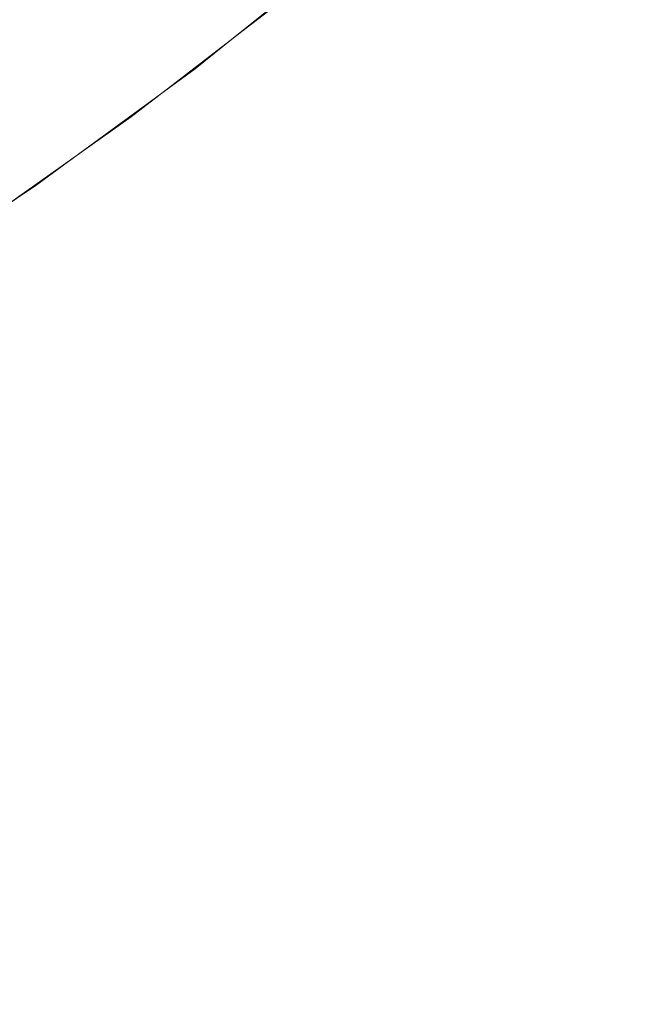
# Model space of a CAD drawing. Header units: centimetres. Extents: x -26 to 27.3, y -25.9 to -24.1.
# Tile 131 of 224: x 9.2965 to 9.3238, y -25.5599 to -25.5164. Entities that reach past the tile are written whole.
import ezdxf

# ---------------------------------------------------------------- set-up
doc = ezdxf.new("R2010")
doc.units = ezdxf.units.CM
doc.header["$LTSCALE"] = 2.54
doc.layers.add('Lucido design-1', color=7, linetype='Continuous')

# ---------------------------------------------------------------- blocks, each defined once
blk = doc.blocks.new('Gruppo-7-1')
at = {"color": 7, "linetype": 'Continuous', "lineweight": 9}
blk.add_3dface([(-25.917482, -24.159888, 1182.422727), (-25.917482, -25.759888, 1182.422727), (27.182518, -25.759888, 1182.422727), (27.182518, -24.159888, 1182.422727)], dxfattribs=at)
for points, invisible_edges in [([(9.320659, -25.510643, 1181.693147), (9.313952, -25.516525, 1181.693147), (9.313237, -25.515673, 1181.697014), (9.319908, -25.509823, 1181.697014)], 15), ([(9.321516, -25.511578, 1181.689324), (9.314768, -25.517497, 1181.689324), (9.313952, -25.516525, 1181.693147), (9.320659, -25.510643, 1181.693147)], 15), ([(9.305533, -25.512239, 1181.951355), (9.298956, -25.517322, 1181.951355), (9.298209, -25.516313, 1181.955264), (9.304744, -25.511262, 1181.955264)], 15), ([(9.322478, -25.512628, 1181.68555), (9.315683, -25.518587, 1181.68555), (9.314768, -25.517497, 1181.689324), (9.321516, -25.511578, 1181.689324)], 15), ([(9.306219, -25.513089, 1181.947402), (9.299606, -25.518201, 1181.947402), (9.298956, -25.517322, 1181.951355), (9.305533, -25.512239, 1181.951355)], 15), ([(9.323543, -25.51379, 1181.681833), (9.316696, -25.519795, 1181.681833), (9.315683, -25.518587, 1181.68555), (9.322478, -25.512628, 1181.68555)], 15), ([(9.306804, -25.513813, 1181.94341), (9.300159, -25.518949, 1181.94341), (9.299606, -25.518201, 1181.947402), (9.306219, -25.513089, 1181.947402)], 15), ([(9.306332, -25.516904, 1181.722727), (9.311075, -25.513097, 1181.722727), (9.311088, -25.513112, 1181.720755), (9.304282, -25.518574, 1181.720755)], 14), ([(9.31119, -25.513233, 1181.716767), (9.304378, -25.5187, 1181.716767), (9.304282, -25.518574, 1181.720755), (9.311088, -25.513112, 1181.720755)], 15), ([(9.311394, -25.513477, 1181.712782), (9.304572, -25.518952, 1181.712782), (9.304378, -25.5187, 1181.716767), (9.31119, -25.513233, 1181.716767)], 15), ([(9.311075, -25.513097, 1181.722727), (9.306332, -25.516904, 1181.722727), (9.308162, -25.515495, 1181.922727)], 10), ([(9.307284, -25.514408, 1181.939388), (9.300613, -25.519564, 1181.939388), (9.300159, -25.518949, 1181.94341), (9.306804, -25.513813, 1181.94341)], 15), ([(9.311701, -25.513843, 1181.708808), (9.304863, -25.519331, 1181.708808), (9.304572, -25.518952, 1181.712782), (9.311394, -25.513477, 1181.712782)], 15), ([(9.312111, -25.514331, 1181.704851), (9.305251, -25.519837, 1181.704851), (9.304863, -25.519331, 1181.708808), (9.311701, -25.513843, 1181.708808)], 15), ([(9.32471, -25.515063, 1181.678179), (9.317806, -25.521118, 1181.678179), (9.316696, -25.519795, 1181.681833), (9.323543, -25.51379, 1181.681833)], 15), ([(9.297367, -25.515174, 1181.959121), (9.290673, -25.519908, 1181.959121), (9.289791, -25.518603, 1181.962921), (9.29643, -25.513907, 1181.962921)], 15), ([(9.30766, -25.514874, 1181.935341), (9.30097, -25.520045, 1181.935341), (9.300613, -25.519564, 1181.939388), (9.307284, -25.514408, 1181.939388)], 15), ([(9.312623, -25.514941, 1181.700917), (9.305736, -25.520469, 1181.700917), (9.305251, -25.519837, 1181.704851), (9.312111, -25.514331, 1181.704851)], 15), ([(9.307932, -25.51521, 1181.931277), (9.301227, -25.520393, 1181.931277), (9.30097, -25.520045, 1181.935341), (9.30766, -25.514874, 1181.935341)], 15), ([(9.313237, -25.515673, 1181.697014), (9.306317, -25.521226, 1181.697014), (9.305736, -25.520469, 1181.700917), (9.312623, -25.514941, 1181.700917)], 15), ([(9.325977, -25.516446, 1181.674593), (9.319012, -25.522555, 1181.674593), (9.317806, -25.521118, 1181.678179), (9.32471, -25.515063, 1181.678179)], 15), ([(9.298209, -25.516313, 1181.955264), (9.291466, -25.521082, 1181.955264), (9.290673, -25.519908, 1181.959121), (9.297367, -25.515174, 1181.959121)], 15), ([(9.308099, -25.515417, 1181.927202), (9.301385, -25.520607, 1181.927202), (9.301227, -25.520393, 1181.931277), (9.307932, -25.51521, 1181.931277)], 15), ([(9.308161, -25.515494, 1181.923272), (9.301444, -25.520686, 1181.923272), (9.301385, -25.520607, 1181.927202), (9.308099, -25.515417, 1181.927202)], 15), ([(9.306336, -25.516907, 1181.922727), (9.301445, -25.520687, 1181.922727), (9.301444, -25.520686, 1181.923272), (9.308161, -25.515494, 1181.923272)], 14), ([(9.306332, -25.516904, 1181.722727), (9.306336, -25.516907, 1181.922727), (9.308162, -25.515495, 1181.922727)], 9), ([(9.308161, -25.515494, 1181.923272), (9.308162, -25.515495, 1181.922727), (9.306336, -25.516907, 1181.922727)], 9), ([(9.313952, -25.516525, 1181.693147), (9.306994, -25.522109, 1181.693147), (9.306317, -25.521226, 1181.697014), (9.313237, -25.515673, 1181.697014)], 15), ([(9.298956, -25.517322, 1181.951355), (9.292169, -25.522122, 1181.951355), (9.291466, -25.521082, 1181.955264), (9.298209, -25.516313, 1181.955264)], 15), ([(9.327343, -25.517937, 1181.671083), (9.320311, -25.524103, 1181.671083), (9.319012, -25.522555, 1181.674593), (9.325977, -25.516446, 1181.674593)], 15), ([(9.304282, -25.518574, 1181.720755), (9.30427, -25.518559, 1181.722727), (9.306332, -25.516904, 1181.722727)], 9), ([(9.306336, -25.516907, 1181.922727), (9.306332, -25.516904, 1181.722727), (9.30427, -25.518559, 1181.722727)], 9), ([(9.314768, -25.517497, 1181.689324), (9.307767, -25.523116, 1181.689324), (9.306994, -25.522109, 1181.693147), (9.313952, -25.516525, 1181.693147)], 15), ([(9.299606, -25.518201, 1181.947402), (9.292781, -25.523028, 1181.947402), (9.292169, -25.522122, 1181.951355), (9.298956, -25.517322, 1181.951355)], 15), ([(9.301445, -25.520687, 1181.922727), (9.306336, -25.516907, 1181.922727), (9.30427, -25.518559, 1181.722727)], 10), ([(9.315683, -25.518587, 1181.68555), (9.308633, -25.524245, 1181.68555), (9.307767, -25.523116, 1181.689324), (9.314768, -25.517497, 1181.689324)], 15), ([(9.300159, -25.518949, 1181.94341), (9.293302, -25.523798, 1181.94341), (9.292781, -25.523028, 1181.947402), (9.299606, -25.518201, 1181.947402)], 15), ([(9.328805, -25.519532, 1181.667653), (9.321702, -25.525761, 1181.667653), (9.320311, -25.524103, 1181.671083), (9.327343, -25.517937, 1181.671083)], 15), ([(9.299619, -25.521969, 1181.722727), (9.30427, -25.518559, 1181.722727), (9.304282, -25.518574, 1181.720755), (9.297244, -25.523734, 1181.720755)], 14), ([(9.304378, -25.5187, 1181.716767), (9.297335, -25.523864, 1181.716767), (9.297244, -25.523734, 1181.720755), (9.304282, -25.518574, 1181.720755)], 15), ([(9.30427, -25.518559, 1181.722727), (9.299619, -25.521969, 1181.722727), (9.301445, -25.520687, 1181.922727)], 10), ([(9.316696, -25.519795, 1181.681833), (9.309593, -25.525496, 1181.681833), (9.308633, -25.524245, 1181.68555), (9.315683, -25.518587, 1181.68555)], 15), ([(9.300613, -25.519564, 1181.939388), (9.29373, -25.524432, 1181.939388), (9.293302, -25.523798, 1181.94341), (9.300159, -25.518949, 1181.94341)], 15), ([(9.304572, -25.518952, 1181.712782), (9.297518, -25.524125, 1181.712782), (9.297335, -25.523864, 1181.716767), (9.304378, -25.5187, 1181.716767)], 15), ([(9.304863, -25.519331, 1181.708808), (9.297792, -25.524516, 1181.708808), (9.297518, -25.524125, 1181.712782), (9.304572, -25.518952, 1181.712782)], 15), ([(9.305251, -25.519837, 1181.704851), (9.298157, -25.525038, 1181.704851), (9.297792, -25.524516, 1181.708808), (9.304863, -25.519331, 1181.708808)], 15), ([(9.30097, -25.520045, 1181.935341), (9.294066, -25.524928, 1181.935341), (9.29373, -25.524432, 1181.939388), (9.300613, -25.519564, 1181.939388)], 15), ([(9.305736, -25.520469, 1181.700917), (9.298614, -25.52569, 1181.700917), (9.298157, -25.525038, 1181.704851), (9.305251, -25.519837, 1181.704851)], 15), ([(9.317806, -25.521118, 1181.678179), (9.310645, -25.526866, 1181.678179), (9.309593, -25.525496, 1181.681833), (9.316696, -25.519795, 1181.681833)], 15), ([(9.330361, -25.521231, 1181.664312), (9.323183, -25.527526, 1181.664312), (9.321702, -25.525761, 1181.667653), (9.328805, -25.519532, 1181.667653)], 15), ([(9.301227, -25.520393, 1181.931277), (9.294308, -25.525287, 1181.931277), (9.294066, -25.524928, 1181.935341), (9.30097, -25.520045, 1181.935341)], 15), ([(9.301385, -25.520607, 1181.927202), (9.294457, -25.525507, 1181.927202), (9.294308, -25.525287, 1181.931277), (9.301227, -25.520393, 1181.931277)], 15), ([(9.301444, -25.520686, 1181.923272), (9.294512, -25.525589, 1181.923272), (9.294457, -25.525507, 1181.927202), (9.301385, -25.520607, 1181.927202)], 15), ([(9.299625, -25.521975, 1181.922727), (9.294513, -25.52559, 1181.922727), (9.294512, -25.525589, 1181.923272), (9.301444, -25.520686, 1181.923272)], 14), ([(9.306317, -25.521226, 1181.697014), (9.299162, -25.526473, 1181.697014), (9.298614, -25.52569, 1181.700917), (9.305736, -25.520469, 1181.700917)], 15), ([(9.299619, -25.521969, 1181.722727), (9.299625, -25.521975, 1181.922727), (9.301445, -25.520687, 1181.922727)], 9), ([(9.301444, -25.520686, 1181.923272), (9.301445, -25.520687, 1181.922727), (9.299625, -25.521975, 1181.922727)], 9), ([(9.306994, -25.522109, 1181.693147), (9.2998, -25.527384, 1181.693147), (9.299162, -25.526473, 1181.697014), (9.306317, -25.521226, 1181.697014)], 15), ([(9.319012, -25.522555, 1181.674593), (9.311786, -25.528354, 1181.674593), (9.310645, -25.526866, 1181.678179), (9.317806, -25.521118, 1181.678179)], 15), ([(9.332035, -25.523057, 1181.661015), (9.324775, -25.529424, 1181.661015), (9.323183, -25.527526, 1181.664312), (9.330361, -25.521231, 1181.664312)], 15), ([(9.294513, -25.52559, 1181.922727), (9.299625, -25.521975, 1181.922727), (9.297233, -25.523718, 1181.722727)], 10), ([(9.297244, -25.523734, 1181.720755), (9.297233, -25.523718, 1181.722727), (9.299619, -25.521969, 1181.722727)], 9), ([(9.299625, -25.521975, 1181.922727), (9.299619, -25.521969, 1181.722727), (9.297233, -25.523718, 1181.722727)], 9), ([(9.307767, -25.523116, 1181.689324), (9.300528, -25.528423, 1181.689324), (9.2998, -25.527384, 1181.693147), (9.306994, -25.522109, 1181.693147)], 15), ([(9.320311, -25.524103, 1181.671083), (9.313017, -25.529958, 1181.671083), (9.311786, -25.528354, 1181.674593), (9.319012, -25.522555, 1181.674593)], 15), ([(9.308633, -25.524245, 1181.68555), (9.301344, -25.52959, 1181.68555), (9.300528, -25.528423, 1181.689324), (9.307767, -25.523116, 1181.689324)], 15), ([(9.292707, -25.526743, 1181.722727), (9.297233, -25.523718, 1181.722727), (9.297244, -25.523734, 1181.720755), (9.289988, -25.528583, 1181.720755)], 14), ([(9.297335, -25.523864, 1181.716767), (9.290073, -25.528716, 1181.716767), (9.289988, -25.528583, 1181.720755), (9.297244, -25.523734, 1181.720755)], 15), ([(9.297518, -25.524125, 1181.712782), (9.290244, -25.528984, 1181.712782), (9.290073, -25.528716, 1181.716767), (9.297335, -25.523864, 1181.716767)], 15), ([(9.297233, -25.523718, 1181.722727), (9.292707, -25.526743, 1181.722727), (9.294513, -25.52559, 1181.922727)], 10), ([(9.297792, -25.524516, 1181.708808), (9.290501, -25.529387, 1181.708808), (9.290244, -25.528984, 1181.712782), (9.297518, -25.524125, 1181.712782)], 15), ([(9.309593, -25.525496, 1181.681833), (9.302248, -25.530881, 1181.681833), (9.301344, -25.52959, 1181.68555), (9.308633, -25.524245, 1181.68555)], 15), ([(9.321702, -25.525761, 1181.667653), (9.314334, -25.531675, 1181.667653), (9.313017, -25.529958, 1181.671083), (9.320311, -25.524103, 1181.671083)], 15), ([(9.298157, -25.525038, 1181.704851), (9.290843, -25.529925, 1181.704851), (9.290501, -25.529387, 1181.708808), (9.297792, -25.524516, 1181.708808)], 15), ([(9.298614, -25.52569, 1181.700917), (9.291271, -25.530597, 1181.700917), (9.290843, -25.529925, 1181.704851), (9.298157, -25.525038, 1181.704851)], 15), ([(9.310645, -25.526866, 1181.678179), (9.303239, -25.532296, 1181.678179), (9.302248, -25.530881, 1181.681833), (9.309593, -25.525496, 1181.681833)], 15), ([(9.299162, -25.526473, 1181.697014), (9.291784, -25.531402, 1181.697014), (9.291271, -25.530597, 1181.700917), (9.298614, -25.52569, 1181.700917)], 15), ([(9.323183, -25.527526, 1181.664312), (9.315737, -25.533502, 1181.664312), (9.314334, -25.531675, 1181.667653), (9.321702, -25.525761, 1181.667653)], 15), ([(9.2998, -25.527384, 1181.693147), (9.292382, -25.53234, 1181.693147), (9.291784, -25.531402, 1181.697014), (9.299162, -25.526473, 1181.697014)], 15), ([(9.311786, -25.528354, 1181.674593), (9.304315, -25.533832, 1181.674593), (9.303239, -25.532296, 1181.678179), (9.310645, -25.526866, 1181.678179)], 15), ([(9.300528, -25.528423, 1181.689324), (9.293064, -25.533411, 1181.689324), (9.292382, -25.53234, 1181.693147), (9.2998, -25.527384, 1181.693147)], 15), ([(9.324775, -25.529424, 1181.661015), (9.317245, -25.535467, 1181.661015), (9.315737, -25.533502, 1181.664312), (9.323183, -25.527526, 1181.664312)], 15), ([(9.301344, -25.52959, 1181.68555), (9.293829, -25.534611, 1181.68555), (9.293064, -25.533411, 1181.689324), (9.300528, -25.528423, 1181.689324)], 15), ([(9.313017, -25.529958, 1181.671083), (9.305474, -25.535488, 1181.671083), (9.304315, -25.533832, 1181.674593), (9.311786, -25.528354, 1181.674593)], 15), ([(9.32643, -25.531396, 1181.657866), (9.318812, -25.53751, 1181.657866), (9.317245, -25.535467, 1181.661015), (9.324775, -25.529424, 1181.661015)], 15), ([(9.302248, -25.530881, 1181.681833), (9.294676, -25.535941, 1181.681833), (9.293829, -25.534611, 1181.68555), (9.301344, -25.52959, 1181.68555)], 15), ([(9.314334, -25.531675, 1181.667653), (9.306716, -25.537261, 1181.667653), (9.305474, -25.535488, 1181.671083), (9.313017, -25.529958, 1181.671083)], 15), ([(9.303239, -25.532296, 1181.678179), (9.295604, -25.537397, 1181.678179), (9.294676, -25.535941, 1181.681833), (9.302248, -25.530881, 1181.681833)], 15), ([(9.315737, -25.533502, 1181.664312), (9.308037, -25.539148, 1181.664312), (9.306716, -25.537261, 1181.667653), (9.314334, -25.531675, 1181.667653)], 15), ([(9.328168, -25.533467, 1181.654822), (9.320458, -25.539655, 1181.654822), (9.318812, -25.53751, 1181.657866), (9.32643, -25.531396, 1181.657866)], 15), ([(9.304315, -25.533832, 1181.674593), (9.296612, -25.538979, 1181.674593), (9.295604, -25.537397, 1181.678179), (9.303239, -25.532296, 1181.678179)], 15), ([(9.305474, -25.535488, 1181.671083), (9.297698, -25.540684, 1181.671083), (9.296612, -25.538979, 1181.674593), (9.304315, -25.533832, 1181.674593)], 15), ([(9.317245, -25.535467, 1181.661015), (9.309458, -25.541177, 1181.661015), (9.308037, -25.539148, 1181.664312), (9.315737, -25.533502, 1181.664312)], 15), ([(9.329986, -25.535633, 1181.651887), (9.322179, -25.541898, 1181.651887), (9.320458, -25.539655, 1181.654822), (9.328168, -25.533467, 1181.654822)], 15), ([(9.306716, -25.537261, 1181.667653), (9.298861, -25.542509, 1181.667653), (9.297698, -25.540684, 1181.671083), (9.305474, -25.535488, 1181.671083)], 15), ([(9.318812, -25.53751, 1181.657866), (9.310935, -25.543286, 1181.657866), (9.309458, -25.541177, 1181.661015), (9.317245, -25.535467, 1181.661015)], 15), ([(9.331881, -25.537891, 1181.649067), (9.323974, -25.544237, 1181.649067), (9.322179, -25.541898, 1181.651887), (9.329986, -25.535633, 1181.651887)], 15), ([(9.308037, -25.539148, 1181.664312), (9.300098, -25.544452, 1181.664312), (9.298861, -25.542509, 1181.667653), (9.306716, -25.537261, 1181.667653)], 15), ([(9.296612, -25.538979, 1181.674593), (9.288691, -25.543786, 1181.674593), (9.287753, -25.542161, 1181.678179), (9.295604, -25.537397, 1181.678179)], 15), ([(9.320458, -25.539655, 1181.654822), (9.312485, -25.545501, 1181.654822), (9.310935, -25.543286, 1181.657866), (9.318812, -25.53751, 1181.657866)], 15), ([(9.297698, -25.540684, 1181.671083), (9.289702, -25.545536, 1181.671083), (9.288691, -25.543786, 1181.674593), (9.296612, -25.538979, 1181.674593)], 15), ([(9.309458, -25.541177, 1181.661015), (9.301429, -25.546542, 1181.661015), (9.300098, -25.544452, 1181.664312), (9.308037, -25.539148, 1181.664312)], 15), ([(9.322179, -25.541898, 1181.651887), (9.314107, -25.547817, 1181.651887), (9.312485, -25.545501, 1181.654822), (9.320458, -25.539655, 1181.654822)], 15), ([(9.298861, -25.542509, 1181.667653), (9.290784, -25.54741, 1181.667653), (9.289702, -25.545536, 1181.671083), (9.297698, -25.540684, 1181.671083)], 15), ([(9.310935, -25.543286, 1181.657866), (9.302813, -25.548713, 1181.657866), (9.301429, -25.546542, 1181.661015), (9.309458, -25.541177, 1181.661015)], 15), ([(9.323974, -25.544237, 1181.649067), (9.315798, -25.550232, 1181.649067), (9.314107, -25.547817, 1181.651887), (9.322179, -25.541898, 1181.651887)], 15), ([(9.300098, -25.544452, 1181.664312), (9.291936, -25.549405, 1181.664312), (9.290784, -25.54741, 1181.667653), (9.298861, -25.542509, 1181.667653)], 15), ([(9.312485, -25.545501, 1181.654822), (9.304265, -25.550993, 1181.654822), (9.302813, -25.548713, 1181.657866), (9.310935, -25.543286, 1181.657866)], 15), ([(9.325839, -25.546667, 1181.646368), (9.317555, -25.552741, 1181.646368), (9.315798, -25.550232, 1181.649067), (9.323974, -25.544237, 1181.649067)], 15), ([(9.301429, -25.546542, 1181.661015), (9.293174, -25.551551, 1181.661015), (9.291936, -25.549405, 1181.664312), (9.300098, -25.544452, 1181.664312)], 15), ([(9.314107, -25.547817, 1181.651887), (9.305785, -25.553378, 1181.651887), (9.304265, -25.550993, 1181.654822), (9.312485, -25.545501, 1181.654822)], 15), ([(9.302813, -25.548713, 1181.657866), (9.294462, -25.553781, 1181.657866), (9.293174, -25.551551, 1181.661015), (9.301429, -25.546542, 1181.661015)], 15), ([(9.327771, -25.549186, 1181.643793), (9.319376, -25.555341, 1181.643793), (9.317555, -25.552741, 1181.646368), (9.325839, -25.546667, 1181.646368)], 15), ([(9.315798, -25.550232, 1181.649067), (9.307369, -25.555864, 1181.649067), (9.305785, -25.553378, 1181.651887), (9.314107, -25.547817, 1181.651887)], 15), ([(9.304265, -25.550993, 1181.654822), (9.295814, -25.556122, 1181.654822), (9.294462, -25.553781, 1181.657866), (9.302813, -25.548713, 1181.657866)], 15), ([(9.329768, -25.551788, 1181.641348), (9.321257, -25.558028, 1181.641348), (9.319376, -25.555341, 1181.643793), (9.327771, -25.549186, 1181.643793)], 15), ([(9.317555, -25.552741, 1181.646368), (9.309015, -25.558448, 1181.646368), (9.307369, -25.555864, 1181.649067), (9.315798, -25.550232, 1181.649067)], 15), ([(9.305785, -25.553378, 1181.651887), (9.297227, -25.558571, 1181.651887), (9.295814, -25.556122, 1181.654822), (9.304265, -25.550993, 1181.654822)], 15), ([(9.331825, -25.554469, 1181.639037), (9.323196, -25.560797, 1181.639037), (9.321257, -25.558028, 1181.641348), (9.329768, -25.551788, 1181.641348)], 15), ([(9.319376, -25.555341, 1181.643793), (9.31072, -25.561125, 1181.643793), (9.309015, -25.558448, 1181.646368), (9.317555, -25.552741, 1181.646368)], 15), ([(9.307369, -25.555864, 1181.649067), (9.298701, -25.561124, 1181.649067), (9.297227, -25.558571, 1181.651887), (9.305785, -25.553378, 1181.651887)], 15), ([(9.333941, -25.557226, 1181.636865), (9.325189, -25.563643, 1181.636865), (9.323196, -25.560797, 1181.639037), (9.331825, -25.554469, 1181.639037)], 15), ([(9.321257, -25.558028, 1181.641348), (9.312482, -25.563891, 1181.641348), (9.31072, -25.561125, 1181.643793), (9.319376, -25.555341, 1181.643793)], 15), ([(9.309015, -25.558448, 1181.646368), (9.300233, -25.563777, 1181.646368), (9.298701, -25.561124, 1181.649067), (9.307369, -25.555864, 1181.649067)], 15), ([(9.297227, -25.558571, 1181.651887), (9.288452, -25.563385, 1181.651887), (9.287146, -25.560877, 1181.654822), (9.295814, -25.556122, 1181.654822)], 15), ([(9.323196, -25.560797, 1181.639037), (9.314298, -25.566742, 1181.639037), (9.312482, -25.563891, 1181.641348), (9.321257, -25.558028, 1181.641348)], 15), ([(9.298701, -25.561124, 1181.649067), (9.289813, -25.566, 1181.649067), (9.288452, -25.563385, 1181.651887), (9.297227, -25.558571, 1181.651887)], 15), ([(9.31072, -25.561125, 1181.643793), (9.30182, -25.566525, 1181.643793), (9.300233, -25.563777, 1181.646368), (9.309015, -25.558448, 1181.646368)], 15)]:
    blk.add_3dface(points, dxfattribs=dict(at, invisible_edges=invisible_edges))

msp = doc.modelspace()

# ---------------------------------------------------------------- block references
at = {"layer": 'Lucido design-1', "color": 7}
msp.add_blockref('Gruppo-7-1', (0, 0), dxfattribs=at)

doc.saveas('drawing.dxf')
